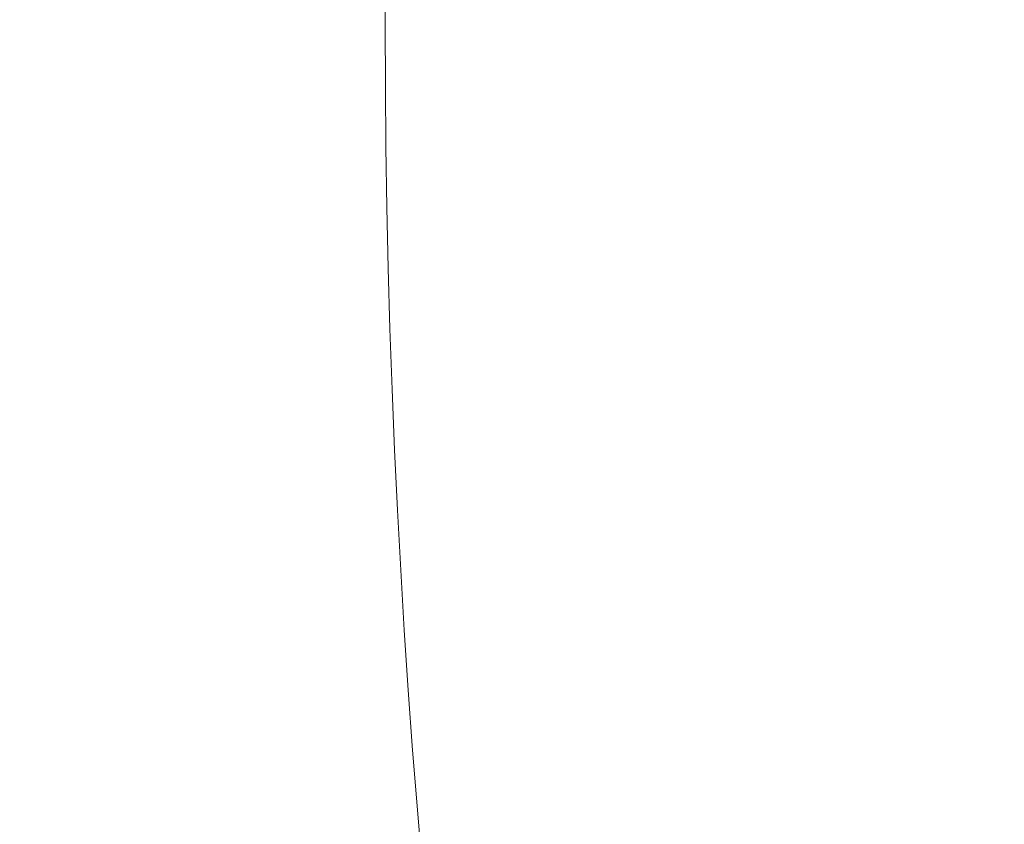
# Model space of a CAD drawing. Header units: metres. Extents: x 179483 to 180084, y 582739 to 582904.
# Tile 67 of 205: x 179764.956 to 179765.085, y 582813.025 to 582813.131. Entities that reach past the tile are written whole.
import ezdxf

# ---------------------------------------------------------------- set-up
doc = ezdxf.new("R2010")
doc.units = ezdxf.units.M
doc.layers.get('0').update_dxf_attribs({"linetype": 'CONTINUOUS', "lineweight": 9})
doc.layers.add('TA - VERDACHT_OBJECT', color=1, linetype='CONTINUOUS', lineweight=18)
doc.layers.add('TA - VRIJGEGEVEN TOT 4M-MV', color=3, linetype='CONTINUOUS', lineweight=18)
doc.styles.get("Standard").update_dxf_attribs({"font": 'arial.ttf'})

# ---------------------------------------------------------------- blocks, each defined once
blk = doc.blocks.new('Object')
at = {"lineweight": 20}
blk.add_circle((0, 0), 1.2358, dxfattribs=at)
at = {"color": 7}
blk.add_attdef('1', (-2.4803, 0.77411), '', height=1.2, dxfattribs=at)

msp = doc.modelspace()

# ---------------------------------------------------------------- hatches: boundary and pattern name
at = {"layer": 'TA - VRIJGEGEVEN TOT 4M-MV'}
h = msp.add_hatch(dxfattribs=at)
h.set_pattern_fill('ANSI31', color=256, scale=0.3, angle=90, style=0)
h.paths.add_polyline_path([(179736.90461, 582819.83279), (179732.64946, 582821.12549), (179729.81423, 582821.53386), (179723.25428, 582822.01522), (179721.5155, 582820.16668), (179722.11504, 582819.33318), (179723.64138, 582817.88511), (179731.02618, 582815.82705), (179733.22102, 582815.68073), (179739.04089, 582815.45463), (179745.88842, 582815.30894), (179750.25919, 582814.72617), (179757.65232, 582813.38196), (179757.66352, 582813.4305), (179760.34464, 582813.25411), (179760.58898, 582813.28344), (179762.69172, 582813.0997), (179765.03585, 582812.94548), (179770.7591, 582813.04249), (179770.71925, 582813.46749), (179770.45383, 582814.52917), (179770.11544, 582816.26726), (179766.78192, 582817.40768), (179764.45382, 582817.7957), (179761.6407, 582817.8927), (179759.70061, 582817.7957), (179758.36554, 582818.40911), (179751.00731, 582818.95987), (179748.55374, 582819.24266), (179745.829, 582818.08671), (179742.37254, 582819.95507), (179741.86764, 582820.01326)])

# ---------------------------------------------------------------- block references
at = {"layer": 'TA - VERDACHT_OBJECT', "linetype": 'ByBlock'}
msp.add_blockref('Object', (179766.24, 582813.13), dxfattribs=at)

doc.saveas('drawing.dxf')
